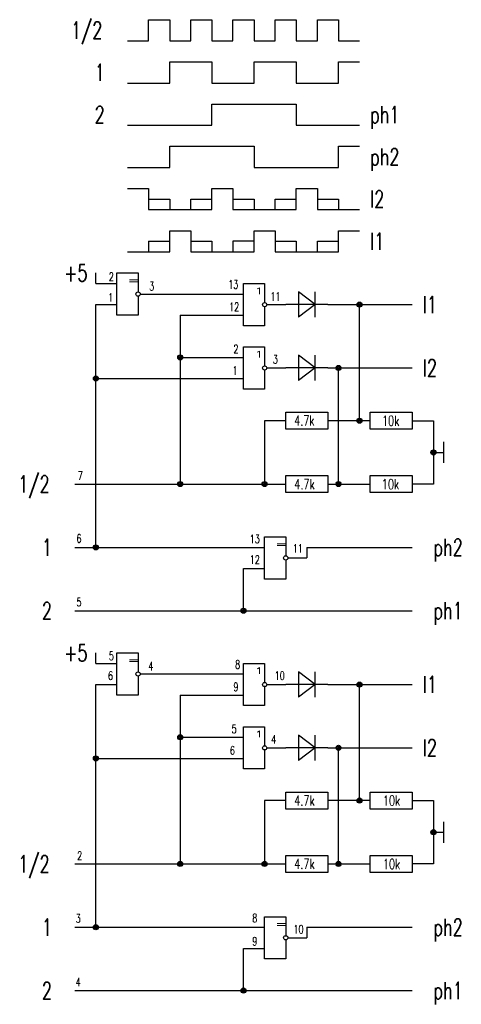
# Model space of a CAD drawing. Extents: x 1.12 to 3.18, y 1.02 to 5.61.
import ezdxf

# ---------------------------------------------------------------- set-up
doc = ezdxf.new("R2010")
doc.units = 0
doc.header["$LTSCALE"] = 5
doc.layers.get('0').update_dxf_attribs({"linetype": 'CONTINUOUS'})
doc.layers.add('FRÄSLINIEN', color=7, linetype='CONTINUOUS')
doc.styles.add('TXT', font='txt_____.ttf')

# ---------------------------------------------------------------- blocks, each defined once
blk = doc.blocks.new('NOR2_1')
at = {"color": 25, "linetype": 'CONTINUOUS'}
for p, q in [((0.0984, -0.1476), (0.0984, 0.0492)), ((0.0984, 0.0492), (0.1969, 0.0492)), ((0.1969, 0.0492), (0.1969, -0.0394)), ((-0.2953, 0), (0.0984, 0)), ((0.1969, -0.0591), (0.1969, -0.1476)), ((0.2067, -0.0492), (0.2953, -0.0492)), ((-0.1969, -0.0984), (0.0984, -0.0984)), ((0.1969, -0.1476), (0.0984, -0.1476))]:
    blk.add_line(p, q, dxfattribs=at)
blk.add_circle((0.1969, -0.0492), 0.00984, dxfattribs=at)
at = {"color": 25, "linetype": 'CONTINUOUS', "style": 'TXT', "width": 1.866667}
blk.add_text('1', height=0.0295, dxfattribs=at).set_placement((0.1476, 0))
blk = doc.blocks.new('NOR2_2')
at = {"color": 25, "linetype": 'CONTINUOUS'}
for p, q in [((0.0984, -0.1476), (0.0984, 0.0492)), ((0.0984, 0.0492), (0.1969, 0.0492)), ((0.1969, 0.0492), (0.1969, -0.0394)), ((-0.1969, 0), (0.0984, 0)), ((0.1969, -0.0591), (0.1969, -0.1476)), ((0.2067, -0.0492), (0.2953, -0.0492)), ((-0.5906, -0.0984), (0.0984, -0.0984)), ((0.1969, -0.1476), (0.0984, -0.1476))]:
    blk.add_line(p, q, dxfattribs=at)
blk.add_circle((0.1969, -0.0492), 0.00984, dxfattribs=at)
at = {"color": 25, "linetype": 'CONTINUOUS', "style": 'TXT', "width": 1.866667}
blk.add_text('1', height=0.0295, dxfattribs=at).set_placement((0.1476, 0))
blk = doc.blocks.new('D_3')
at = {"color": 25, "linetype": 'CONTINUOUS'}
for p, q in [((0.0591, 0.0591), (0.0591, -0.0591)), ((0.0591, 0), (0.1378, 0.0591)), ((0.1378, -0.0591), (0.1378, 0.0591)), ((0, 0), (0.1969, 0)), ((0.0591, 0), (0.1378, -0.0591))]:
    blk.add_line(p, q, dxfattribs=at)
blk = doc.blocks.new('D_4')
at = {"color": 25, "linetype": 'CONTINUOUS'}
for p, q in [((0.0591, 0.0591), (0.0591, -0.0591)), ((0.0591, 0), (0.1378, 0.0591)), ((0.1378, -0.0591), (0.1378, 0.0591)), ((0, 0), (0.1969, 0)), ((0.0591, 0), (0.1378, -0.0591))]:
    blk.add_line(p, q, dxfattribs=at)
blk = doc.blocks.new('R_5')
at = {"color": 25, "linetype": 'CONTINUOUS'}
for p, q in [((0, 0.0394), (0.1969, 0.0394)), ((0, -0.0394), (0, 0.0394)), ((0.1969, 0.0394), (0.1969, -0.0394)), ((0.1969, -0.0394), (0, -0.0394))]:
    blk.add_line(p, q, dxfattribs=at)
blk = doc.blocks.new('R_6')
at = {"color": 25, "linetype": 'CONTINUOUS'}
for p, q in [((0, 0.0394), (0.1969, 0.0394)), ((0, -0.0394), (0, 0.0394)), ((0.1969, 0.0394), (0.1969, -0.0394)), ((0.1969, -0.0394), (0, -0.0394))]:
    blk.add_line(p, q, dxfattribs=at)
blk = doc.blocks.new('R_7')
at = {"color": 25, "linetype": 'CONTINUOUS'}
for p, q in [((0, 0.0394), (0.1969, 0.0394)), ((0, -0.0394), (0, 0.0394)), ((0.1969, 0.0394), (0.1969, -0.0394)), ((0.1969, -0.0394), (0, -0.0394))]:
    blk.add_line(p, q, dxfattribs=at)
blk = doc.blocks.new('R_8')
at = {"color": 25, "linetype": 'CONTINUOUS'}
for p, q in [((0, 0.0394), (0.1969, 0.0394)), ((0, -0.0394), (0, 0.0394)), ((0.1969, 0.0394), (0.1969, -0.0394)), ((0.1969, -0.0394), (0, -0.0394))]:
    blk.add_line(p, q, dxfattribs=at)
blk = doc.blocks.new('PUNKT_9')
at = {"color": 25, "linetype": 'CONTINUOUS'}
for radius in [0.0118, 0.00787, 0.00394]:
    blk.add_circle((0, 0), radius, dxfattribs=at)
blk = doc.blocks.new('PUNKT_10')
at = {"color": 25, "linetype": 'CONTINUOUS'}
for radius in [0.0118, 0.00787, 0.00394]:
    blk.add_circle((0, 0), radius, dxfattribs=at)
blk = doc.blocks.new('PUNKT_11')
at = {"color": 25, "linetype": 'CONTINUOUS'}
for radius in [0.0118, 0.00787, 0.00394]:
    blk.add_circle((0, 0), radius, dxfattribs=at)
blk = doc.blocks.new('PUNKT_12')
at = {"color": 25, "linetype": 'CONTINUOUS'}
for radius in [0.0118, 0.00787, 0.00394]:
    blk.add_circle((0, 0), radius, dxfattribs=at)
blk = doc.blocks.new('PUNKT_13')
at = {"color": 25, "linetype": 'CONTINUOUS'}
for radius in [0.0118, 0.00787, 0.00394]:
    blk.add_circle((0, 0), radius, dxfattribs=at)
blk = doc.blocks.new('PUNKT_14')
at = {"color": 25, "linetype": 'CONTINUOUS'}
for radius in [0.0118, 0.00787, 0.00394]:
    blk.add_circle((0, 0), radius, dxfattribs=at)
blk = doc.blocks.new('PUNKT_15')
at = {"color": 25, "linetype": 'CONTINUOUS'}
for radius in [0.0118, 0.00787, 0.00394]:
    blk.add_circle((0, 0), radius, dxfattribs=at)
blk = doc.blocks.new('PUNKT_16')
at = {"color": 25, "linetype": 'CONTINUOUS'}
for radius in [0.0118, 0.00787, 0.00394]:
    blk.add_circle((0, 0), radius, dxfattribs=at)
blk = doc.blocks.new('PUNKT_17')
at = {"color": 25, "linetype": 'CONTINUOUS'}
for radius in [0.0118, 0.00787, 0.00394]:
    blk.add_circle((0, 0), radius, dxfattribs=at)
blk = doc.blocks.new('PUNKT_18')
at = {"color": 25, "linetype": 'CONTINUOUS'}
for radius in [0.0118, 0.00787, 0.00394]:
    blk.add_circle((0, 0), radius, dxfattribs=at)
blk = doc.blocks.new('MASSE_19')
at = {"color": 25, "linetype": 'CONTINUOUS'}
for p, q in [((0, 0), (0, -0.0492)), ((-0.0492, -0.0492), (0.0492, -0.0492))]:
    blk.add_line(p, q, dxfattribs=at)
blk = doc.blocks.new('XOR2_20')
at = {"color": 25, "linetype": 'CONTINUOUS'}
for p, q in [((0.0984, -0.1476), (0.0984, 0.0492)), ((0.0984, 0.0492), (0.1969, 0.0492)), ((0.1969, 0.0492), (0.1969, -0.0394)), ((0, 0), (0.0984, 0)), ((0.1969, -0.0591), (0.1969, -0.1476)), ((0.2067, -0.0492), (0.2953, -0.0492)), ((0, -0.0984), (0.0984, -0.0984)), ((0.1969, -0.1476), (0.0984, -0.1476))]:
    blk.add_line(p, q, dxfattribs=at)
blk.add_circle((0.1969, -0.0492), 0.00984, dxfattribs=at)
at = {"color": 25, "linetype": 'CONTINUOUS', "style": 'TXT', "width": 1.866667}
blk.add_text('=', height=0.0295, dxfattribs=at).set_placement((0.1476, 0))
blk = doc.blocks.new('PUNKT_21')
at = {"color": 25, "linetype": 'CONTINUOUS'}
for radius in [0.0118, 0.00787, 0.00394]:
    blk.add_circle((0, 0), radius, dxfattribs=at)
blk = doc.blocks.new('XOR2_22')
at = {"color": 25, "linetype": 'CONTINUOUS'}
for p, q in [((0.0984, -0.1476), (0.0984, 0.0492)), ((0.0984, 0.0492), (0.1969, 0.0492)), ((0.1969, 0.0492), (0.1969, -0.0394)), ((0, 0), (0.0984, 0)), ((0.1969, -0.0591), (0.1969, -0.1476)), ((0.2067, -0.0492), (0.2953, -0.0492)), ((0, -0.0984), (0.0984, -0.0984)), ((0.1969, -0.1476), (0.0984, -0.1476))]:
    blk.add_line(p, q, dxfattribs=at)
blk.add_circle((0.1969, -0.0492), 0.00984, dxfattribs=at)
at = {"color": 25, "linetype": 'CONTINUOUS', "style": 'TXT', "width": 1.866667}
blk.add_text('=', height=0.0295, dxfattribs=at).set_placement((0.1476, 0))
blk = doc.blocks.new('NOR2_23')
at = {"color": 25, "linetype": 'CONTINUOUS'}
for p, q in [((0.0984, -0.1476), (0.0984, 0.0492)), ((0.0984, 0.0492), (0.1969, 0.0492)), ((0.1969, 0.0492), (0.1969, -0.0394)), ((-0.2953, 0), (0.0984, 0)), ((0.1969, -0.0591), (0.1969, -0.1476)), ((0.2067, -0.0492), (0.2953, -0.0492)), ((-0.1969, -0.0984), (0.0984, -0.0984)), ((0.1969, -0.1476), (0.0984, -0.1476))]:
    blk.add_line(p, q, dxfattribs=at)
blk.add_circle((0.1969, -0.0492), 0.00984, dxfattribs=at)
at = {"color": 25, "linetype": 'CONTINUOUS', "style": 'TXT', "width": 1.866667}
blk.add_text('1', height=0.0295, dxfattribs=at).set_placement((0.1476, 0))
blk = doc.blocks.new('NOR2_24')
at = {"color": 25, "linetype": 'CONTINUOUS'}
for p, q in [((0.0984, -0.1476), (0.0984, 0.0492)), ((0.0984, 0.0492), (0.1969, 0.0492)), ((0.1969, 0.0492), (0.1969, -0.0394)), ((-0.1969, 0), (0.0984, 0)), ((0.1969, -0.0591), (0.1969, -0.1476)), ((0.2067, -0.0492), (0.2953, -0.0492)), ((-0.5906, -0.0984), (0.0984, -0.0984)), ((0.1969, -0.1476), (0.0984, -0.1476))]:
    blk.add_line(p, q, dxfattribs=at)
blk.add_circle((0.1969, -0.0492), 0.00984, dxfattribs=at)
at = {"color": 25, "linetype": 'CONTINUOUS', "style": 'TXT', "width": 1.866667}
blk.add_text('1', height=0.0295, dxfattribs=at).set_placement((0.1476, 0))
blk = doc.blocks.new('D_25')
at = {"color": 25, "linetype": 'CONTINUOUS'}
for p, q in [((0.0591, 0.0591), (0.0591, -0.0591)), ((0.0591, 0), (0.1378, 0.0591)), ((0.1378, -0.0591), (0.1378, 0.0591)), ((0, 0), (0.1969, 0)), ((0.0591, 0), (0.1378, -0.0591))]:
    blk.add_line(p, q, dxfattribs=at)
blk = doc.blocks.new('D_26')
at = {"color": 25, "linetype": 'CONTINUOUS'}
for p, q in [((0.0591, 0.0591), (0.0591, -0.0591)), ((0.0591, 0), (0.1378, 0.0591)), ((0.1378, -0.0591), (0.1378, 0.0591)), ((0, 0), (0.1969, 0)), ((0.0591, 0), (0.1378, -0.0591))]:
    blk.add_line(p, q, dxfattribs=at)
blk = doc.blocks.new('R_27')
at = {"color": 25, "linetype": 'CONTINUOUS'}
for p, q in [((0, 0.0394), (0.1969, 0.0394)), ((0, -0.0394), (0, 0.0394)), ((0.1969, 0.0394), (0.1969, -0.0394)), ((0.1969, -0.0394), (0, -0.0394))]:
    blk.add_line(p, q, dxfattribs=at)
blk = doc.blocks.new('R_28')
at = {"color": 25, "linetype": 'CONTINUOUS'}
for p, q in [((0, 0.0394), (0.1969, 0.0394)), ((0, -0.0394), (0, 0.0394)), ((0.1969, 0.0394), (0.1969, -0.0394)), ((0.1969, -0.0394), (0, -0.0394))]:
    blk.add_line(p, q, dxfattribs=at)
blk = doc.blocks.new('R_29')
at = {"color": 25, "linetype": 'CONTINUOUS'}
for p, q in [((0, 0.0394), (0.1969, 0.0394)), ((0, -0.0394), (0, 0.0394)), ((0.1969, 0.0394), (0.1969, -0.0394)), ((0.1969, -0.0394), (0, -0.0394))]:
    blk.add_line(p, q, dxfattribs=at)
blk = doc.blocks.new('R_30')
at = {"color": 25, "linetype": 'CONTINUOUS'}
for p, q in [((0, 0.0394), (0.1969, 0.0394)), ((0, -0.0394), (0, 0.0394)), ((0.1969, 0.0394), (0.1969, -0.0394)), ((0.1969, -0.0394), (0, -0.0394))]:
    blk.add_line(p, q, dxfattribs=at)
blk = doc.blocks.new('PUNKT_31')
at = {"color": 25, "linetype": 'CONTINUOUS'}
for radius in [0.0118, 0.00787, 0.00394]:
    blk.add_circle((0, 0), radius, dxfattribs=at)
blk = doc.blocks.new('PUNKT_32')
at = {"color": 25, "linetype": 'CONTINUOUS'}
for radius in [0.0118, 0.00787, 0.00394]:
    blk.add_circle((0, 0), radius, dxfattribs=at)
blk = doc.blocks.new('PUNKT_33')
at = {"color": 25, "linetype": 'CONTINUOUS'}
for radius in [0.0118, 0.00787, 0.00394]:
    blk.add_circle((0, 0), radius, dxfattribs=at)
blk = doc.blocks.new('PUNKT_34')
at = {"color": 25, "linetype": 'CONTINUOUS'}
for radius in [0.0118, 0.00787, 0.00394]:
    blk.add_circle((0, 0), radius, dxfattribs=at)
blk = doc.blocks.new('PUNKT_35')
at = {"color": 25, "linetype": 'CONTINUOUS'}
for radius in [0.0118, 0.00787, 0.00394]:
    blk.add_circle((0, 0), radius, dxfattribs=at)
blk = doc.blocks.new('PUNKT_36')
at = {"color": 25, "linetype": 'CONTINUOUS'}
for radius in [0.0118, 0.00787, 0.00394]:
    blk.add_circle((0, 0), radius, dxfattribs=at)
blk = doc.blocks.new('PUNKT_37')
at = {"color": 25, "linetype": 'CONTINUOUS'}
for radius in [0.0118, 0.00787, 0.00394]:
    blk.add_circle((0, 0), radius, dxfattribs=at)
blk = doc.blocks.new('PUNKT_38')
at = {"color": 25, "linetype": 'CONTINUOUS'}
for radius in [0.0118, 0.00787, 0.00394]:
    blk.add_circle((0, 0), radius, dxfattribs=at)
blk = doc.blocks.new('PUNKT_39')
at = {"color": 25, "linetype": 'CONTINUOUS'}
for radius in [0.0118, 0.00787, 0.00394]:
    blk.add_circle((0, 0), radius, dxfattribs=at)
blk = doc.blocks.new('PUNKT_40')
at = {"color": 25, "linetype": 'CONTINUOUS'}
for radius in [0.0118, 0.00787, 0.00394]:
    blk.add_circle((0, 0), radius, dxfattribs=at)
blk = doc.blocks.new('MASSE_41')
at = {"color": 25, "linetype": 'CONTINUOUS'}
for p, q in [((0, 0), (0, -0.0492)), ((-0.0492, -0.0492), (0.0492, -0.0492))]:
    blk.add_line(p, q, dxfattribs=at)
blk = doc.blocks.new('XOR2_42')
at = {"color": 25, "linetype": 'CONTINUOUS'}
for p, q in [((0.0984, -0.1476), (0.0984, 0.0492)), ((0.0984, 0.0492), (0.1969, 0.0492)), ((0.1969, 0.0492), (0.1969, -0.0394)), ((0, 0), (0.0984, 0)), ((0.1969, -0.0591), (0.1969, -0.1476)), ((0.2067, -0.0492), (0.2953, -0.0492)), ((0, -0.0984), (0.0984, -0.0984)), ((0.1969, -0.1476), (0.0984, -0.1476))]:
    blk.add_line(p, q, dxfattribs=at)
blk.add_circle((0.1969, -0.0492), 0.00984, dxfattribs=at)
at = {"color": 25, "linetype": 'CONTINUOUS', "style": 'TXT', "width": 1.866667}
blk.add_text('=', height=0.0295, dxfattribs=at).set_placement((0.1476, 0))
blk = doc.blocks.new('PUNKT_43')
at = {"color": 25, "linetype": 'CONTINUOUS'}
for radius in [0.0118, 0.00787, 0.00394]:
    blk.add_circle((0, 0), radius, dxfattribs=at)
blk = doc.blocks.new('XOR2_44')
at = {"color": 25, "linetype": 'CONTINUOUS'}
for p, q in [((0.0984, -0.1476), (0.0984, 0.0492)), ((0.0984, 0.0492), (0.1969, 0.0492)), ((0.1969, 0.0492), (0.1969, -0.0394)), ((0, 0), (0.0984, 0)), ((0.1969, -0.0591), (0.1969, -0.1476)), ((0.2067, -0.0492), (0.2953, -0.0492)), ((0, -0.0984), (0.0984, -0.0984)), ((0.1969, -0.1476), (0.0984, -0.1476))]:
    blk.add_line(p, q, dxfattribs=at)
blk.add_circle((0.1969, -0.0492), 0.00984, dxfattribs=at)
at = {"color": 25, "linetype": 'CONTINUOUS', "style": 'TXT', "width": 1.866667}
blk.add_text('=', height=0.0295, dxfattribs=at).set_placement((0.1476, 0))

msp = doc.modelspace()

# ---------------------------------------------------------------- linework, layer by layer
at = {"layer": 'FRÄSLINIEN', "color": 25, "linetype": 'CONTINUOUS'}
for p, q in [((1.7224, 5.5118), (1.7224, 5.6102)), ((1.7224, 5.6102), (1.8209, 5.6102)), ((1.8209, 5.6102), (1.8209, 5.5118)), ((1.9193, 5.5118), (1.9193, 5.6102)), ((1.9193, 5.6102), (2.0177, 5.6102)), ((2.0177, 5.6102), (2.0177, 5.5118)), ((2.1161, 5.5118), (2.1161, 5.6102)), ((2.1161, 5.6102), (2.2146, 5.6102)), ((2.2146, 5.6102), (2.2146, 5.5118)), ((2.313, 5.5118), (2.313, 5.6102)), ((2.313, 5.6102), (2.4114, 5.6102)), ((2.4114, 5.6102), (2.4114, 5.5118)), ((2.5098, 5.5118), (2.5098, 5.6102)), ((2.5098, 5.6102), (2.6083, 5.6102)), ((2.6083, 5.6102), (2.6083, 5.5118)), ((1.624, 5.5118), (1.7224, 5.5118)), ((1.8209, 5.5118), (1.9193, 5.5118)), ((2.0177, 5.5118), (2.1161, 5.5118)), ((2.2146, 5.5118), (2.313, 5.5118)), ((2.4114, 5.5118), (2.5098, 5.5118)), ((2.6083, 5.5118), (2.7067, 5.5118)), ((1.8209, 5.315), (1.8209, 5.4134)), ((1.8209, 5.4134), (2.0177, 5.4134)), ((2.0177, 5.4134), (2.0177, 5.315)), ((2.2146, 5.315), (2.2146, 5.4134)), ((2.2146, 5.4134), (2.4114, 5.4134)), ((2.4114, 5.4134), (2.4114, 5.315)), ((2.6083, 5.315), (2.6083, 5.4134)), ((2.6083, 5.4134), (2.7067, 5.4134)), ((1.624, 5.315), (1.8209, 5.315)), ((2.0177, 5.315), (2.2146, 5.315)), ((2.4114, 5.315), (2.6083, 5.315)), ((2.0177, 5.1181), (2.0177, 5.2165)), ((2.0177, 5.2165), (2.4114, 5.2165)), ((2.4114, 5.2165), (2.4114, 5.1181)), ((1.624, 5.1181), (2.0177, 5.1181)), ((2.4114, 5.1181), (2.7067, 5.1181)), ((1.8209, 4.9213), (1.8209, 5.0197)), ((1.8209, 5.0197), (2.2146, 5.0197)), ((2.2146, 5.0197), (2.2146, 4.9213)), ((2.6083, 4.9213), (2.6083, 5.0197)), ((2.6083, 5.0197), (2.7067, 5.0197)), ((1.624, 4.9213), (1.8209, 4.9213)), ((2.2146, 4.9213), (2.6083, 4.9213)), ((1.624, 4.8228), (1.7224, 4.8228)), ((1.7224, 4.8228), (1.7224, 4.7244)), ((2.0177, 4.7244), (2.0177, 4.8228)), ((2.0177, 4.8228), (2.1161, 4.8228)), ((2.1161, 4.8228), (2.1161, 4.7244)), ((2.4114, 4.7244), (2.4114, 4.8228)), ((2.4114, 4.8228), (2.5098, 4.8228)), ((2.5098, 4.8228), (2.5098, 4.7244)), ((1.7224, 4.7736), (1.8209, 4.7736)), ((1.8209, 4.7736), (1.8209, 4.7244)), ((1.9193, 4.7244), (1.9193, 4.7736)), ((1.9193, 4.7736), (2.0177, 4.7736)), ((2.1161, 4.7736), (2.2146, 4.7736)), ((2.2146, 4.7736), (2.2146, 4.7244)), ((2.313, 4.7244), (2.313, 4.7736)), ((2.313, 4.7736), (2.4114, 4.7736)), ((2.5098, 4.7736), (2.6083, 4.7736)), ((2.6083, 4.7736), (2.6083, 4.7244)), ((1.7224, 4.7244), (2.0177, 4.7244)), ((2.1161, 4.7244), (2.4114, 4.7244)), ((2.5098, 4.7244), (2.7067, 4.7244)), ((1.8209, 4.5276), (1.8209, 4.626)), ((1.8209, 4.626), (1.9193, 4.626)), ((1.9193, 4.626), (1.9193, 4.5276)), ((2.2146, 4.5276), (2.2146, 4.626)), ((2.2146, 4.626), (2.313, 4.626)), ((2.313, 4.626), (2.313, 4.5276)), ((2.6083, 4.5276), (2.6083, 4.626)), ((2.6083, 4.626), (2.7067, 4.626)), ((1.7224, 4.5768), (1.8209, 4.5768)), ((1.7224, 4.5768), (1.7224, 4.5276)), ((1.9193, 4.5768), (2.0177, 4.5768)), ((2.0177, 4.5768), (2.0177, 4.5276)), ((2.2146, 4.5768), (2.1161, 4.5768)), ((2.1161, 4.5768), (2.1161, 4.5276)), ((2.313, 4.5768), (2.4114, 4.5768)), ((2.4114, 4.5768), (2.4114, 4.5276)), ((2.5098, 4.5276), (2.5098, 4.5768)), ((2.5098, 4.5768), (2.6083, 4.5768)), ((1.624, 4.5276), (1.8209, 4.5276)), ((1.9193, 4.5276), (2.2146, 4.5276)), ((2.313, 4.5276), (2.6083, 4.5276)), ((1.4764, 4.3799), (1.4764, 4.4291)), ((1.4764, 3.1496), (1.4764, 4.2815)), ((2.5591, 4.2815), (2.9528, 4.2815)), ((2.7067, 3.7402), (2.7067, 4.2815)), ((1.8701, 4.2323), (1.8701, 3.4449)), ((2.5591, 3.9862), (2.9528, 3.9862)), ((2.6083, 3.4449), (2.6083, 3.9862)), ((2.3622, 3.7402), (2.2638, 3.7402)), ((2.2638, 3.7402), (2.2638, 3.4449)), ((2.7559, 3.7402), (2.5591, 3.7402)), ((2.9528, 3.7402), (3.0512, 3.7402)), ((3.0512, 3.7402), (3.0512, 3.4449)), ((1.378, 3.4449), (2.3622, 3.4449)), ((2.5591, 3.4449), (2.7559, 3.4449)), ((3.0512, 3.4449), (2.9528, 3.4449)), ((1.378, 3.1496), (2.1654, 3.1496)), ((2.4606, 3.1496), (2.9528, 3.1496)), ((2.4606, 3.1496), (2.4606, 3.1004)), ((2.1654, 2.8543), (2.1654, 3.0512)), ((1.378, 2.8543), (2.9528, 2.8543)), ((1.4764, 2.6083), (1.4764, 2.6575)), ((1.4764, 1.378), (1.4764, 2.5098)), ((2.5591, 2.5098), (2.9528, 2.5098)), ((2.7067, 1.9685), (2.7067, 2.5098)), ((1.8701, 2.4606), (1.8701, 1.6732)), ((2.5591, 2.2146), (2.9528, 2.2146)), ((2.6083, 1.6732), (2.6083, 2.2146)), ((2.3622, 1.9685), (2.2638, 1.9685)), ((2.2638, 1.9685), (2.2638, 1.6732)), ((2.7559, 1.9685), (2.5591, 1.9685)), ((2.9528, 1.9685), (3.0512, 1.9685)), ((3.0512, 1.9685), (3.0512, 1.6732)), ((1.378, 1.6732), (2.3622, 1.6732)), ((2.5591, 1.6732), (2.7559, 1.6732)), ((3.0512, 1.6732), (2.9528, 1.6732)), ((1.378, 1.378), (2.1654, 1.378)), ((2.4606, 1.378), (2.9528, 1.378)), ((2.4606, 1.378), (2.4606, 1.3287)), ((2.1654, 1.0827), (2.1654, 1.2795)), ((1.378, 1.0827), (2.9528, 1.0827))]:
    msp.add_line(p, q, dxfattribs=at)

# ---------------------------------------------------------------- block references
at = {"layer": 'FRÄSLINIEN', "color": 7, "linetype": 'CONTINUOUS'}
for name, p in [('XOR2_22', (1.4764, 4.3799)), ('NOR2_1', (2.0669, 4.3307)), ('PUNKT_12', (2.7067, 4.2815)), ('NOR2_2', (2.0669, 4.0354)), ('PUNKT_11', (1.8701, 4.0354)), ('PUNKT_13', (2.6083, 3.9862)), ('PUNKT_21', (1.4764, 3.937)), ('R_5', (2.3622, 3.7402)), ('R_6', (2.7559, 3.7402)), ('PUNKT_14', (2.7067, 3.7402)), ('PUNKT_18', (3.0512, 3.5925)), ('PUNKT_10', (1.8701, 3.4449)), ('PUNKT_16', (2.2638, 3.4449)), ('R_8', (2.3622, 3.4449)), ('PUNKT_15', (2.6083, 3.4449)), ('R_7', (2.7559, 3.4449)), ('XOR2_20', (2.1654, 3.1496)), ('PUNKT_9', (1.4764, 3.1496)), ('PUNKT_17', (2.1654, 2.8543)), ('XOR2_44', (1.4764, 2.6083)), ('NOR2_23', (2.0669, 2.5591)), ('PUNKT_34', (2.7067, 2.5098)), ('NOR2_24', (2.0669, 2.2638)), ('PUNKT_33', (1.8701, 2.2638)), ('PUNKT_35', (2.6083, 2.2146)), ('PUNKT_43', (1.4764, 2.1654)), ('R_27', (2.3622, 1.9685)), ('PUNKT_36', (2.7067, 1.9685)), ('R_28', (2.7559, 1.9685)), ('PUNKT_40', (3.0512, 1.8209)), ('R_30', (2.3622, 1.6732)), ('R_29', (2.7559, 1.6732)), ('PUNKT_32', (1.8701, 1.6732)), ('PUNKT_38', (2.2638, 1.6732)), ('PUNKT_37', (2.6083, 1.6732)), ('XOR2_42', (2.1654, 1.378)), ('PUNKT_31', (1.4764, 1.378)), ('PUNKT_39', (2.1654, 1.0827))]:
    msp.add_blockref(name, p, dxfattribs=at)
for name, p, rotation in [('D_3', (2.5591, 4.2815), 180.0000050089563), ('D_4', (2.5591, 3.9862), 180.0000050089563), ('MASSE_19', (3.0512, 3.5925), 90.00000250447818), ('D_25', (2.5591, 2.5098), 180.000008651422), ('D_26', (2.5591, 2.2146), 180.000008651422), ('MASSE_41', (3.0512, 1.8209), 90.00000250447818)]:
    msp.add_blockref(name, p, dxfattribs=dict(at, rotation=rotation))

# ---------------------------------------------------------------- texts
at = {"layer": 'FRÄSLINIEN', "color": 25, "linetype": 'CONTINUOUS', "style": 'TXT', "width": 0.7}
for s, height, p in [('1/2', 0.07874, (1.3602, 5.5217)), ('1', 0.0787, (1.4705, 5.3248)), ('2', 0.0787, (1.4705, 5.128)), ('ph1', 0.07874, (2.7559, 5.128)), ('ph2', 0.07874, (2.7559, 4.9311)), ('I2', 0.07874, (2.7559, 4.7343)), ('I1', 0.07874, (2.7559, 4.5374)), ('+5', 0.07874, (1.3287, 4.3898)), ('2', 0.0394, (1.5368, 4.3918)), ('3', 0.0394, (1.7251, 4.3477)), ('13', 0.03937, (2.0938, 4.3557)), ('1', 0.0394, (1.5328, 4.2956)), ('11', 0.03937, (2.2902, 4.2996)), ('I1', 0.07874, (3.002, 4.2421)), ('12', 0.03937, (2.0978, 4.2515)), ('2', 0.0394, (2.1179, 4.0551)), ('3', 0.0394, (2.3022, 4.007)), ('I2', 0.07874, (3.002, 3.9469)), ('1', 0.0394, (2.1138, 3.9548)), ('4.7k', 0.04724, (2.4015, 3.7175)), ('10k', 0.04724, (2.8115, 3.7164)), ('1/2', 0.07874, (1.1142, 3.4055)), ('7', 0.0394, (1.3922, 3.4643)), ('4.7k', 0.04724, (2.4025, 3.4203)), ('10k', 0.04724, (2.8104, 3.4203)), ('1', 0.0787, (1.2244, 3.1102)), ('6', 0.0394, (1.3855, 3.1712)), ('13', 0.03937, (2.194, 3.1691)), ('ph2', 0.07874, (3.0512, 3.1102)), ('11', 0.03937, (2.3944, 3.125)), ('12', 0.03937, (2.194, 3.0729)), ('2', 0.0787, (1.2244, 2.815)), ('5', 0.0394, (1.3855, 2.8748)), ('ph1', 0.07874, (3.0512, 2.815)), ('+5', 0.07874, (1.3287, 2.6181)), ('5', 0.0394, (1.5368, 2.6239)), ('8', 0.0394, (2.1259, 2.5838)), ('6', 0.0394, (1.5328, 2.5317)), ('4', 0.0394, (1.7211, 2.5758)), ('10', 0.03937, (2.3102, 2.5317)), ('I1', 0.07874, (3.002, 2.4705)), ('9', 0.0394, (2.1179, 2.4795)), ('5', 0.0394, (2.1098, 2.2831)), ('4', 0.0394, (2.2942, 2.235)), ('I2', 0.07874, (3.002, 2.1752)), ('6', 0.0394, (2.1018, 2.1829)), ('4.7k', 0.04724, (2.4022, 1.9452)), ('10k', 0.04724, (2.8158, 1.9452)), ('1/2', 0.07874, (1.1142, 1.6339)), ('2', 0.0394, (1.3888, 1.6926)), ('4.7k', 0.04724, (2.4022, 1.6501)), ('10k', 0.04724, (2.8158, 1.6491)), ('3', 0.0394, (1.3821, 1.3995)), ('8', 0.0394, (2.206, 1.4011)), ('ph2', 0.07874, (3.0512, 1.3386)), ('1', 0.0787, (1.2244, 1.3386)), ('10', 0.03937, (2.3984, 1.349)), ('9', 0.0394, (2.206, 1.2929)), ('2', 0.0787, (1.2244, 1.0433)), ('4', 0.0394, (1.3821, 1.1031)), ('ph1', 0.07874, (3.0512, 1.0433))]:
    msp.add_text(s, height=height, dxfattribs=at).set_placement(p)

doc.saveas('drawing.dxf')
